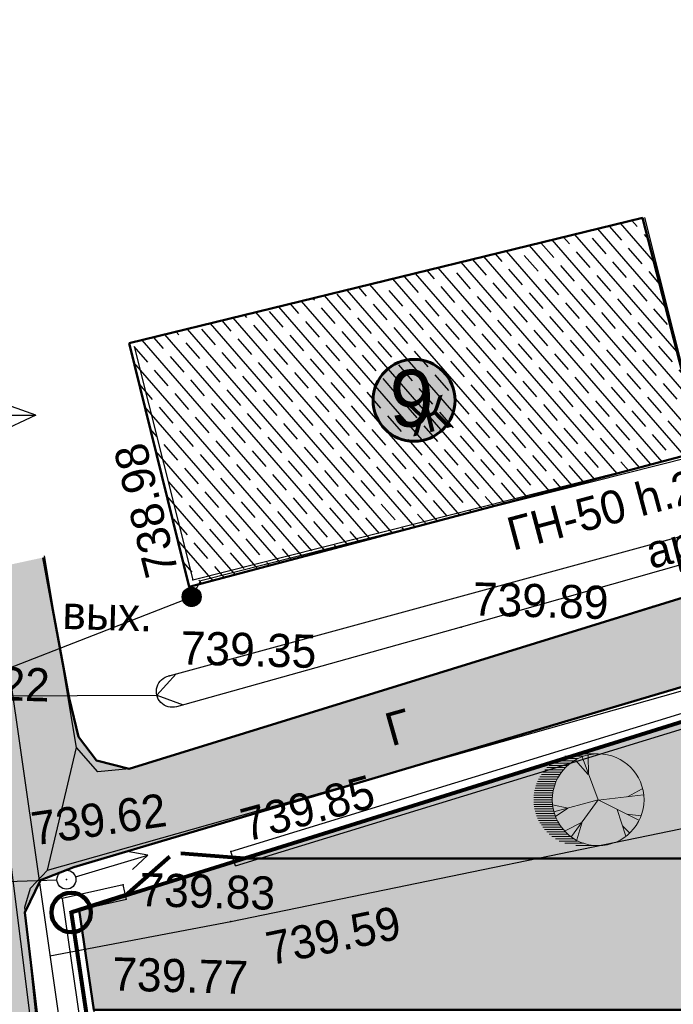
# Model space of a CAD drawing. Header units: millimetres. Extents: x -257011 to 237647566, y 2784933 to 6706507.
# Tile 116 of 256: x 9223315 to 9240559, y 5166128 to 5192104. Entities that reach past the tile are written whole.
import ezdxf

# ---------------------------------------------------------------- set-up
doc = ezdxf.new("R2010")
doc.units = ezdxf.units.MM
doc.header["$LTSCALE"] = 1000
doc.header["$PDMODE"] = 32
doc.header["$PDSIZE"] = 0.3
for name, pattern in [('Д_ТРОТ_ТРУБА', [3, 1.5, -1.5]), ('ДОРОГИ_СТРОЯЩ', [9, 8, -1]), ('Контура низ откосов  Штриховая 0.1-0.5 - - - - - - -', [0.6, 0.1, -0.5])]:
    doc.linetypes.add(name, pattern=pattern)
for name, color, linetype in [('(002) Рамка', 7, 'Continuous'), ('(004) Точки рельефа', 7, 'Continuous'), ('(007) Здания', 7, 'Continuous'), ('(013) Газопровод', 30, 'ИК_Газопровод -------г--------'), ('(014) Водопровод', 5, 'ИК_Водопровод -------в--------'), ('(022) Возд. Линии', 7, 'Continuous'), ('(025) Дорога', 7, 'Continuous'), ('(027) Гидрография', 7, 'Continuous'), ('(028) Гидротехн.', 7, 'Continuous'), ('(040) Ограда', 7, 'Continuous'), ('TREE', 74, 'Continuous'), ('Слой1', 1, 'Continuous')]:
    doc.layers.add(name, color=color, linetype=linetype)
doc.layers.add('.', color=7, linetype='Continuous', lineweight=15)
doc.layers.add('Ф А С А Д', color=250, linetype='Continuous', lineweight=15)
doc.styles.add('ATTR', font='romans.shx', dxfattribs={"width": 0.8, "height": 0.470416})
doc.styles.add('BM-431', font='txt')
doc.styles.add('D-431', font='txt', dxfattribs={"width": 2})
doc.styles.add('P-131', font='txt')
doc.styles.add('Roman', font='romans')
doc.styles.get("Standard").update_dxf_attribs({"font": 'ARIALN.TTF'})
doc.linetypes.add('FENCELINE2', pattern='A,6.35,-2.54,[132,ltypeshp.shx,S=2.54,R=0,X=-2.54,Y=0],-2.54,25.4', length=36.83)
doc.linetypes.add('KANALIS_K', pattern='A,1,["<",Standard,S=1.8,R=0,X=-0.9,Y=-0.9],3,-1,["К",Standard,S=1.8,R=0,X=-0.9,Y=-0.9],-1,10', length=16)
doc.linetypes.add('ИК_Водопровод -------в--------', pattern='A,9,-0.6,["В",Standard,S=1.2,R=0,X=0,Y=-0.6],-1.2', length=10.8)
doc.linetypes.add('ИК_Воздушка ------- --------', pattern='A,9,-0.6,["Z",Standard,S=1.2,R=70,X=0.6,Y=-0.65],-1', length=10.6)
doc.linetypes.add('ИК_Газопровод -------г--------', pattern='A,9,-0.6,["Г",Standard,S=1.2,R=0,X=0,Y=-0.6],-1.2', length=10.8)
doc.linetypes.add('ОГРАДА_БЕТ', pattern='A,4,["|",Standard,S=0.8,R=0,X=0,Y=-0.8],4', length=8)

# ---------------------------------------------------------------- blocks, each defined once
blk = doc.blocks.new('вкпвера')
at = {"lineweight": 30}
blk.add_lwpolyline([(10210745.62, 5709767), (10210596.28, 5709681.13), (10210696.73, 5709629.75), (10210745.62, 5709629.75), (10211004.09, 5709452.62), (10211073.67, 5709695.1), (10210745.62, 5709767)], dxfattribs=at)
at = {"layer": 'Слой1'}
for p, q in [((10210745.62, 5709979.83), (10210709.94, 5709903.66)), ((10210745.62, 5709681.13), (10210745.62, 5709979.83)), ((10210745.62, 5709979.83), (10210773.55, 5709900.48)), ((10210745.62, 5709681.13), (10210545.29, 5709891.66)), ((10210745.62, 5709681.13), (10210945.96, 5709891.66)), ((10210446.93, 5709681.13), (10210526.27, 5709709.06)), ((10211113.34, 5709681.13), (10211034, 5709709.06)), ((10210745.62, 5709681.13), (10210446.93, 5709681.13)), ((10210446.93, 5709681.13), (10210523.1, 5709645.45)), ((10210745.62, 5709681.13), (10210545.29, 5709470.6)), ((10210745.62, 5709681.13), (10211113.34, 5709681.13)), ((10210745.62, 5709681.13), (10210745.62, 5709382.44)), ((10210745.62, 5709681.13), (10211070.21, 5709394.16)), ((10211113.34, 5709681.13), (10211037.17, 5709645.45)), ((10210745.62, 5709382.44), (10210773.55, 5709461.78)), ((10210745.62, 5709382.44), (10210709.94, 5709458.61))]:
    blk.add_line(p, q, dxfattribs=at)
at = {"lineweight": 9, "insert": (10210773.66, 5710084.25), "char_height": 100, "width": 99.4998, "attachment_point": 1}
blk.add_mtext('{\\fArial|b0|i0|c204|p34;С}', dxfattribs=at)
blk = doc.blocks.new('*X145')
at = {"color": 0}
for p, q in [((9.54, 5.2), (10.45, 5.2)), ((9.55, 5.22), (10.44, 5.22)), ((9.55, 5.21), (10.45, 5.21)), ((9.56, 5.24), (10.43, 5.24)), ((9.56, 5.23), (10.44, 5.23)), ((9.57, 5.26), (10.42, 5.26)), ((9.57, 5.25), (10.43, 5.25)), ((9.58, 5.27), (10.41, 5.27)), ((9.59, 5.29), (10.4, 5.29)), ((9.59, 5.28), (10.41, 5.28)), ((9.6, 5.3), (10.39, 5.3)), ((9.61, 5.31), (10.38, 5.31)), ((9.62, 5.32), (10.37, 5.32)), ((9.63, 5.33), (10.37, 5.33)), ((9.64, 5.34), (10.36, 5.34)), ((9.65, 5.35), (10.35, 5.35)), ((9.66, 5.36), (10.34, 5.36)), ((9.67, 5.37), (10.32, 5.37)), ((9.68, 5.38), (10.31, 5.38)), ((9.69, 5.39), (10.3, 5.39)), ((9.71, 5.4), (10.29, 5.4)), ((9.72, 5.41), (10.27, 5.41)), ((9.74, 5.42), (10.26, 5.42)), ((9.75, 5.43), (10.24, 5.43)), ((9.77, 5.44), (10.22, 5.44)), ((9.79, 5.45), (10.2, 5.45)), ((9.82, 5.46), (10.18, 5.46)), ((9.85, 5.47), (10.15, 5.47)), ((9.88, 5.48), (10.11, 5.48)), ((9.94, 5.49), (10.05, 5.49)), ((9.5, 5.08), (10.49, 5.08)), ((9.5, 5.07), (10.49, 5.07)), ((9.5, 5.06), (10.49, 5.06)), ((9.5, 5.05), (10.49, 5.05)), ((9.5, 5.04), (10.49, 5.04)), ((9.5, 5.03), (10.49, 5.03)), ((9.5, 5.02), (10.5, 5.02)), ((9.5, 5.01), (10.5, 5.01)), ((9.5, 5), (10.5, 5)), ((9.5, 4.99), (10.5, 4.99)), ((9.5, 4.98), (10.5, 4.98)), ((9.5, 4.97), (10.5, 4.97)), ((9.5, 4.96), (10.49, 4.96)), ((9.5, 4.95), (10.49, 4.95)), ((9.5, 4.94), (10.49, 4.94)), ((9.5, 4.93), (10.49, 4.93)), ((9.5, 4.92), (10.49, 4.92)), ((9.5, 4.91), (10.49, 4.91)), ((9.5, 4.9), (10.49, 4.9)), ((9.51, 5.12), (10.48, 5.12)), ((9.51, 5.11), (10.48, 5.11)), ((9.51, 5.1), (10.48, 5.1)), ((9.51, 5.09), (10.49, 5.09)), ((9.51, 4.89), (10.49, 4.89)), ((9.51, 4.88), (10.48, 4.88)), ((9.51, 4.87), (10.48, 4.87)), ((9.51, 4.86), (10.48, 4.86)), ((9.52, 5.16), (10.47, 5.16)), ((9.52, 5.15), (10.47, 5.15)), ((9.52, 5.14), (10.47, 5.14)), ((9.52, 5.13), (10.48, 5.13)), ((9.52, 4.85), (10.48, 4.85)), ((9.52, 4.84), (10.47, 4.84)), ((9.52, 4.83), (10.47, 4.83)), ((9.53, 5.18), (10.46, 5.18)), ((9.53, 5.17), (10.46, 5.17)), ((9.53, 4.82), (10.47, 4.82)), ((9.53, 4.81), (10.46, 4.81)), ((9.53, 4.8), (10.46, 4.8)), ((9.54, 5.19), (10.46, 5.19)), ((9.54, 4.79), (10.45, 4.79)), ((9.54, 4.78), (10.45, 4.78)), ((9.55, 4.77), (10.44, 4.77)), ((9.55, 4.76), (10.44, 4.76)), ((9.56, 4.75), (10.43, 4.75)), ((9.56, 4.74), (10.43, 4.74)), ((9.57, 4.73), (10.42, 4.73)), ((9.58, 4.72), (10.41, 4.72)), ((9.58, 4.71), (10.41, 4.71)), ((9.59, 4.7), (10.4, 4.7)), ((9.6, 4.69), (10.39, 4.69)), ((9.61, 4.68), (10.39, 4.68)), ((9.61, 4.67), (10.38, 4.67)), ((9.62, 4.66), (10.37, 4.66)), ((9.63, 4.65), (10.36, 4.65)), ((9.64, 4.64), (10.35, 4.64)), ((9.65, 4.63), (10.34, 4.63)), ((9.66, 4.62), (10.33, 4.62)), ((9.67, 4.61), (10.32, 4.61)), ((9.69, 4.6), (10.31, 4.6)), ((9.7, 4.59), (10.29, 4.59)), ((9.71, 4.58), (10.28, 4.58)), ((9.73, 4.57), (10.26, 4.57)), ((9.75, 4.56), (10.25, 4.56)), ((9.76, 4.55), (10.23, 4.55)), ((9.78, 4.54), (10.21, 4.54)), ((9.81, 4.53), (10.18, 4.53)), ((9.83, 4.52), (10.16, 4.52)), ((9.87, 4.51), (10.12, 4.51)), ((9.91, 4.5), (10.08, 4.5))]:
    blk.add_line(p, q, dxfattribs=at)
blk = doc.blocks.new('I01070')
at = {"color": 0}
blk.add_circle((0.05, 0.03), 0.5, dxfattribs=at)
blk.add_blockref('*X145', (-9.95, -4.96), dxfattribs=at)
blk = doc.blocks.new('S1')
at = {"layer": '(022) Возд. Линии'}
for p, q in [((-2, 0), (-1.5, 0.25)), ((-2, 0), (-1.5, -0.25)), ((0, 0), (-2, 0))]:
    blk.add_line(p, q, dxfattribs=at)
blk = doc.blocks.new('S2')
at = {"layer": '(022) Возд. Линии'}
for p, q in [((0, 0), (2, 0)), ((2, 0), (1.5, 0.25)), ((2, 0), (1.5, -0.25))]:
    blk.add_line(p, q, dxfattribs=at)
blk = doc.blocks.new('*U1754')
at = {"layer": '(022) Возд. Линии'}
for name, p, rotation in [('S2', (0.234, 0.078), 18.36583464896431), ('S1', (-0.251, -0.017), 3.772132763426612)]:
    blk.add_blockref(name, p, dxfattribs=dict(at, rotation=rotation))
blk = doc.blocks.new('STOLB')
at = {"layer": '(022) Возд. Линии'}
blk.add_circle((0, 0), 0.25, dxfattribs=at)
blk = doc.blocks.new('kjvklglhl')
at = {"layer": '(004) Точки рельефа'}
for p in [(262.309, 531.963), (274.449, 531.593), (269.42, 530.914), (261.752, 529.408), (263.515, 524.826), (259.197, 523.959), (260.697, 523.867), (259.102, 523.459), (263.562, 522.973)]:
    blk.add_point(p, dxfattribs=at)
at = {"layer": '(007) Здания'}
for points in [[(260.584, 538.067), (262.309, 531.963), (275.681, 535.741), (273.956, 541.846)], [(263.643, 524.447), (294.035, 534.706)], [(263.643, 524.447), (263.515, 524.826)], [(260.697, 523.867), (259.102, 523.459), (272.919, 444.041), (279.772, 407.727), (310.568, 407.829), (331.929, 406.641), (338.864, 406.255)], [(260.797, 523.48), (260.697, 523.867)]]:
    blk.add_lwpolyline(points, dxfattribs=at)
at = {"layer": '(013) Газопровод', "linetype": 'ИК_Воздушка ------- --------', "ltscale": 0.5, "flags": 128}
blk.add_lwpolyline([(262.29, 531.509), (262.515, 531.951), (298.425, 542.098)], dxfattribs=at)
at = {"layer": '(013) Газопровод', "ltscale": 0.5, "flags": 128}
for points in [[(278.367, 408.415), (257.036, 532.282)], [(254.747, 528.326), (262.29, 531.509)], [(258.816, 521.941), (263.562, 522.973), (292.909, 529.889)]]:
    blk.add_lwpolyline(points, dxfattribs=at)
at = {"layer": '(014) Водопровод', "ltscale": 0.5, "flags": 128}
blk.add_lwpolyline([(325.711, 440.112), (326.312, 440.162), (325.744, 440.975), (323.361, 447.342), (313.499, 509.603), (261.079, 502.552), (256.511, 532.162)], dxfattribs=at)
at = {"layer": '(025) Дорога', "linetype": 'Д_ТРОТ_ТРУБА', "flags": 128}
blk.add_lwpolyline([(276.271, 401.474), (276.032, 403.339), (271.153, 441.699), (264.611, 481.335), (258.554, 519.926), (258.12, 523.201), (258.253, 523.704), (258.69, 524.198), (277.345, 530.037), (292.802, 535.347), (297.832, 536.245), (297.413, 538.591), (292.678, 537.746), (274.449, 531.593), (260.769, 526.931), (259.947, 526.822), (259.362, 527.449), (258.374, 532.486)], dxfattribs=at)
at = {"layer": '(025) Дорога', "linetype": 'Контура низ откосов  Штриховая 0.1-0.5 - - - - - - -'}
blk.add_lwpolyline([(258.69, 524.198), (259.362, 527.449)], dxfattribs=at)
at = {"layer": '(027) Гидрография', "color": 3}
blk.add_lwpolyline([(298.235, 539.815), (298.194, 539.804), (285.081, 536.345), (281.154, 534.597), (269.42, 530.914), (261.971, 528.6, -1.037307), (261.752, 529.408), (280.854, 535.202), (285.037, 537.208), (298.041, 540.503)], format="xyb", dxfattribs=at)
at = {"layer": '(028) Гидротехн.', "linetype": 'Д_ТРОТ_ТРУБА', "flags": 128}
blk.add_lwpolyline([(253.633, 528.897), (254.025, 528.656), (253.61, 528.406), (254.023, 528.655), (261.443, 528.891), (261.94, 529.465), (261.443, 528.891), (262.147, 528.655)], dxfattribs=at)
at = {"layer": '(040) Ограда', "linetype": 'ОГРАДА_БЕТ', "ltscale": 0.5, "flags": 128}
for points in [[(263.515, 524.826), (293.983, 535.111)], [(260.797, 523.48), (259.559, 523.163), (273.312, 444.113), (280.104, 408.128), (310.579, 408.229), (324.695, 407.444)]]:
    blk.add_lwpolyline(points, dxfattribs=at)
at = {"layer": '(013) Газопровод', "color": 0, "linetype": 'Continuous', "xscale": 0.5, "yscale": 0.5, "zscale": 0.5}
blk.add_blockref('I01070', (262.265, 531.494), dxfattribs=at)
at = {"layer": '(022) Возд. Линии'}
for name in ['*U1754', 'STOLB']:
    blk.add_blockref(name, (259.197, 523.959), dxfattribs=at)
at = {"layer": '(004) Точки рельефа', "style": 'D-431'}
for s, rotation, p in [('738.98', 105.7786, (261.927, 532.154)), ('739.85', 16.8516, (263.917, 525.087)), ('739.62', 9.9559, (258.318, 524.836)), ('739.59', 13.2603, (264.634, 521.847))]:
    blk.add_text(s, height=0.875, rotation=rotation, dxfattribs=at).set_placement(p)
for s, p in [('739.89', (269.708, 531.229)), ('739.35', (262.04, 529.723)), ('739.22', (255.034, 528.641)), ('739.83', (261.133, 523.317)), ('739.77', (260.479, 521.072))]:
    blk.add_text(s, height=0.875, dxfattribs=at).set_placement(p)
at = {"layer": '(007) Здания', "color": 0, "style": 'P-131'}
blk.add_text('Ж', height=0.88, rotation=15.7786, dxfattribs=at).set_placement((267.997, 535.897))
at = {"layer": '(013) Газопровод', "color": 0, "linetype": 'Continuous', "style": 'BM-431'}
blk.add_text('ГН-50 h.2.5', height=0.875, rotation=16.5481, dxfattribs=at).set_placement((270.723, 532.961))
blk.add_text('вых.', height=0.875, dxfattribs=at).set_placement((258.896, 530.568))
at = {"layer": '(025) Дорога', "linetype": 'ДОРОГИ_СТРОЯЩ', "style": 'BM-431'}
blk.add_text('Г', height=0.875, rotation=17.3814, dxfattribs=at).set_placement((267.663, 527.71))
at = {"layer": '(027) Гидрография', "color": 0, "style": 'D-431'}
blk.add_text('арик 0.5', height=0.875, rotation=15.7148, dxfattribs=at).set_placement((274.377, 532.583))
blk = doc.blocks.new('17')
at = {"layer": 'TREE', "color": 68, "lineweight": 20, "true_color": 0x306100}
for p, q in [((16375547, 10777897), (16376284, 10777897)), ((16375547, 10776055), (16376189, 10777778)), ((16375932, 10777072), (16375955, 10777838)), ((16375943, 10777072), (16376470, 10777658)), ((16376140, 10777805), (16376884, 10777805)), ((16376347, 10777713), (16377104, 10777713)), ((16376516, 10777620), (16377265, 10777620)), ((16376661, 10777528), (16377389, 10777528)), ((16376767, 10777436), (16377515, 10777436)), ((16376865, 10777344), (16377610, 10777344)), ((16376947, 10777252), (16377692, 10777252)), ((16377022, 10777160), (16377766, 10777160)), ((16377829, 10777068), (16377084, 10777068)), ((16377151, 10776976), (16377888, 10776976)), ((16377190, 10776884), (16377939, 10776884)), ((16377982, 10776792), (16377237, 10776792)), ((16374374, 10776171), (16373777, 10776487)), ((16378017, 10776699), (16377272, 10776699)), ((16377304, 10776607), (16378052, 10776607)), ((16378077, 10776515), (16377335, 10776515)), ((16377355, 10776423), (16378098, 10776423)), ((16375545, 10776036), (16373730, 10776246)), ((16375545, 10776051), (16373917, 10775240)), ((16375545, 10776051), (16377325, 10775571)), ((16375545, 10776051), (16376623, 10774580)), ((16378111, 10776331), (16377369, 10776331)), ((16377381, 10776239), (16378126, 10776239)), ((16378126, 10776147), (16377386, 10776147)), ((16378126, 10775963), (16377390, 10775963)), ((16377394, 10776055), (16378126, 10776055)), ((16374784, 10775661), (16374433, 10774595)), ((16376751, 10775721), (16377384, 10775856)), ((16376763, 10775721), (16377255, 10775376)), ((16378080, 10775594), (16377327, 10775594)), ((16377351, 10775686), (16378099, 10775686)), ((16378115, 10775778), (16377370, 10775778)), ((16377378, 10775870), (16378127, 10775870)), ((16374386, 10775481), (16373835, 10775406)), ((16377939, 10775226), (16377198, 10775226)), ((16377237, 10775318), (16377982, 10775318)), ((16378017, 10775410), (16377276, 10775410)), ((16377308, 10775502), (16378050, 10775502)), ((16374561, 10775000), (16374292, 10774730)), ((16376201, 10775120), (16376400, 10774445)), ((16376213, 10775135), (16376868, 10774805)), ((16376861, 10774765), (16377610, 10774765)), ((16377696, 10774857), (16376947, 10774857)), ((16377022, 10774949), (16377766, 10774949)), ((16377829, 10775042), (16377088, 10775042)), ((16377147, 10775134), (16377884, 10775134)), ((16376376, 10774397), (16377108, 10774397)), ((16377265, 10774489), (16376512, 10774489)), ((16376652, 10774581), (16377414, 10774581)), ((16377515, 10774673), (16376763, 10774673)), ((16375547, 10774213), (16376438, 10774213)), ((16376888, 10774305), (16376124, 10774305))]:
    blk.add_line(p, q, dxfattribs=at)
blk.add_circle((16375547, 10776055), 1842, dxfattribs=at)
at = {"layer": 'TREE', "color": 68, "lineweight": 20, "true_color": 0x306100, "style": 'ATTR', "width": 0.8, "flags": 9}
blk.add_attdef('ESTCODE', (16375545, 10776051), '', height=21.5, dxfattribs=at)
blk = doc.blocks.new('rfregd')
at = {"layer": '.', "lineweight": 50, "ltscale": 1000, "transparency": 33554687}
h = blk.add_hatch(color=256, dxfattribs=at)
h.dxf.hatch_style = 1
h.set_gradient(color1=(132, 132, 132), color2=(132, 132, 132), tint=1)
h.paths.add_polyline_path([(9222293.7, 5156792.1), (9222707.7, 5157643.2), (9223585.4, 5157987.8), (9257759.6, 5168117.1), (9261946.2, 5168680.3), (9261302.1, 5171094.2), (9257249.1, 5170497.6), (9245090.1, 5166770.1), (9225049.4, 5160583.7), (9224189.2, 5160801.9), (9223716.4, 5161426.9), (9223462, 5162443.8), (9222776.5, 5166154), (9218524.3, 5165235.5), (9218934.9, 5162003.5), (9219294.2, 5152923), (9233519.1, 5033937.8), (9237305.1, 5034390.4), (9234748.1, 5059234.1), (9233088, 5074914.7), (9230196, 5096390.9), (9227639.7, 5114804.3), (9224772.4, 5136114.2)])
at = {"linetype": 'KANALIS_K', "ltscale": 1000}
h = blk.add_hatch(dxfattribs=at)
h.set_pattern_fill('JIS_STN_1E', color=252, scale=550, angle=266, style=0)
h.set_pattern_definition([(311, (-992257.5, -556265.4), (415.09027, 360.832466), []), (311, (-992284.55, -556652.2), (415.09027, 360.832466), [550, -275])])
h.paths.add_polyline_path([(9253715.3, 5176640.6), (9254695.7, 5172566.7), (9262745.4, 5174575.6), (9261763.5, 5178510.4)])
h.paths.add_polyline_path([(9225048.8, 5171806), (9226636.1, 5165378.3), (9240174, 5168965.7), (9238588.1, 5175113.8)])
at = {"lineweight": 50}
h = blk.add_hatch(color=1, dxfattribs=at)
h.set_gradient(color1=(255, 255, 255), one_color=1, tint=1)
h.paths.add_polyline_path([(9231484.5, 5170301.4, 1), (9233645.9, 5170301.4, 1)])
at = {"ltscale": 1000}
h = blk.add_hatch(dxfattribs=at)
h.set_pattern_fill('AR-SAND', color=252, scale=15, angle=266, style=0)
h.set_pattern_definition([(303.5, (-992257.5, -306198.1), (734.005765, -27.267607), [0, -579.12, 0, -647.7, 0, -619.125]), (273.5, (-992257.5, -306198.1), (1025.58269, -747.64719), [0, -312.42, 0, -521.97, 0, -200.025]), (233.5, (-992224.8, -305730.6), (-80.614732, -1183.74871), [0, -190.5, 0, -685.8, 0, -895.35]), (223.5, (-992224.8, -305730.6), (253.68491, -1165.87085), [0, -95.25, 0, -449.58, 0, -514.35])])
edge = h.paths.add_edge_path()
edge.add_line((9298745, 5166594.4), (9259045, 5166594.4))
edge.add_line((9259045, 5166594.4), (9259045, 5159954.8))
edge.add_arc((9257090.4, 5160185.5), 1968.2, 268.69479, 353.26673, ccw=False)
edge.add_line((9257045.5, 5158217.8), (9228094.9, 5158217.8))
edge.add_line((9228094.9, 5158217.8), (9223733.9, 5156850.9))
edge.add_line((9223733.9, 5156850.9), (9224116.1, 5154217.8))
edge.add_line((9224116.1, 5154217.8), (9259001.9, 5154217.8))
edge.add_arc((9258854.2, 5152182.1), 2041, 0.8726, 85.85112, ccw=False)
edge.add_line((9260895, 5152213.2), (9260895, 5146199.6))
edge.add_line((9260895, 5146199.6), (9247258.3, 5146199.6))
edge.add_line((9247258.3, 5146199.6), (9246986, 5148664.9))
edge.add_line((9246986, 5148664.9), (9244138.2, 5148350.3))
edge.add_line((9244138.2, 5148350.3), (9244938.2, 5141701))
edge.add_line((9244938.2, 5141701), (9247721.3, 5142008.4))
edge.add_line((9247721.3, 5142008.4), (9247412.9, 5144799.6))
edge.add_line((9247412.9, 5144799.6), (9264745, 5144799.6))
edge.add_line((9264745, 5144799.6), (9264745, 5147844.4))
edge.add_line((9264745, 5147844.4), (9264195, 5147844.4))
edge.add_line((9264195, 5147844.4), (9264045, 5147844.4))
edge.add_line((9264045, 5147844.4), (9264045, 5147994.4))
edge.add_line((9264045, 5147994.4), (9264045, 5152044.4))
edge.add_line((9264045, 5152044.4), (9264095, 5152044.4))
edge.add_line((9264095, 5152044.4), (9264508.4, 5150804.1))
edge.add_line((9264508.4, 5150804.1), (9264745, 5150758.3))
edge.add_line((9264745, 5150758.3), (9264745, 5152244.4))
edge.add_line((9264745, 5152244.4), (9264145, 5152244.4))
edge.add_line((9264145, 5152244.4), (9264145, 5153203.5))
edge.add_arc((9264095.9, 5153194.4), 50, -180, 10.54225, ccw=False)
edge.add_arc((9264095.9, 5153194.4), 50, 10.54225, 180, ccw=False)
edge.add_line((9264145, 5153203.5), (9264145, 5154044.4))
edge.add_line((9264145, 5154044.4), (9264745, 5154044.4))
edge.add_line((9264745, 5154044.4), (9264745, 5162644.4))
edge.add_line((9264745, 5162644.4), (9262745, 5162644.4))
edge.add_line((9262745, 5162644.4), (9262745, 5146199.6))
edge.add_line((9262745, 5146199.6), (9262395, 5146199.6))
edge.add_line((9262395, 5146199.6), (9262395, 5162994.4))
edge.add_line((9262395, 5162994.4), (9295445, 5162994.4))
edge.add_line((9295445, 5162994.4), (9295445, 5161378.8))
edge.add_line((9295445, 5161378.8), (9295445, 5138794.4))
edge.add_line((9295445, 5138794.4), (9262802.6, 5138794.4))
edge.add_line((9262802.6, 5138794.4), (9262802.6, 5135194.4))
edge.add_line((9262802.6, 5135194.4), (9298745, 5135194.4))
edge.add_line((9298745, 5135194.4), (9298745, 5166594.4))
edge = h.paths.add_edge_path(flags=17)
edge.add_line((9285045, 5143194.4), (9295095, 5143194.4))
edge.add_line((9295095, 5143194.4), (9295095, 5143694.4))
edge.add_line((9295095, 5143694.4), (9295045, 5143694.4))
edge.add_line((9295045, 5143694.4), (9283845, 5143694.4))
edge.add_line((9283845, 5143694.4), (9283845, 5141694.4))
edge.add_line((9283845, 5141694.4), (9282930, 5141694.4))
edge.add_arc((9282930, 5141644.4), 50, 0, 90.028, ccw=False)
edge.add_arc((9282930, 5141644.4), 50, -180, 0, ccw=False)
edge.add_arc((9282930, 5141644.4), 50, 90.028, 180, ccw=False)
edge.add_line((9282930, 5141694.4), (9280260, 5141694.4))
edge.add_arc((9280260, 5141644.4), 50, 0, 90, ccw=False)
edge.add_arc((9280260, 5141644.4), 50, -180, 0, ccw=False)
edge.add_arc((9280260, 5141644.4), 50, 90, 180, ccw=False)
edge.add_line((9280260, 5141694.4), (9279345, 5141694.4))
edge.add_line((9279345, 5141694.4), (9279345, 5143694.4))
edge.add_line((9279345, 5143694.4), (9264745, 5143694.4))
edge.add_line((9264745, 5143694.4), (9264745, 5144799.6))
edge.add_line((9264745, 5144799.6), (9262745, 5144799.6))
edge.add_line((9262745, 5144799.6), (9262745, 5143194.4))
edge.add_line((9262745, 5143194.4), (9278345, 5143194.4))
edge.add_line((9278345, 5143194.4), (9278345, 5139144.4))
edge.add_line((9278345, 5139144.4), (9285045, 5139144.4))
edge.add_line((9285045, 5139144.4), (9285045, 5143194.4))
at = {"layer": 'Ф А С А Д', "linetype": 'KANALIS_K', "ltscale": 1000}
h = blk.add_hatch(dxfattribs=at)
h.set_pattern_fill('CROSS', color=92, scale=40, angle=95)
h.set_pattern_definition([(95, (-992257.5, -556265.4), (-275.171012, 230.8958947), [127, -381]), (185, (-992199.77, -556196.6), (-230.8958947, -275.171012), [127, -381])])
h.paths.add_polyline_path([(9298745, 5156393.3), (9327763.9, 5156913.2), (9327763.9, 5148430.3), (9298745, 5148430.3)], flags=17)
h.paths.add_polyline_path([(9298745, 5132295.9), (9342603.2, 5132295.9), (9342603.2, 5121390), (9298745, 5121390)], flags=17)
h.paths.add_polyline_path([(9298745, 5134143.9), (9302482.1, 5134143.9), (9302482.1, 5137555.3), (9300614, 5137555.3), (9300614, 5141082.2), (9302482.1, 5141082.2), (9302482.1, 5146582.3), (9298745, 5146582.3)], flags=17)
h.paths.add_polyline_path([(9298745, 5107508), (9302482.1, 5107508), (9302482.1, 5112310.9), (9301501.8, 5112310.9), (9301501.8, 5115837.9), (9302482.1, 5115837.9), (9302482.1, 5119557.5), (9298745, 5119557.5)], flags=17)
edge = h.paths.add_edge_path()
edge.add_line((9300965.6, 5093610.5), (9336928.5, 5094386.8))
edge.add_line((9336928.5, 5094386.8), (9336928.5, 5105783.9))
edge.add_line((9336928.5, 5105783.9), (9298745, 5105783.9))
edge.add_line((9298745, 5105783.9), (9298745, 5095642.2))
edge.add_arc((9300842.8, 5095705.7), 2098.7, 181.73253, 273.35532)
h.paths.add_polyline_path([(9353079, 5095582.8), (9355697.3, 5095582.8), (9355697.3, 5132933), (9353079, 5132933)])
edge = h.paths.add_edge_path()
edge.add_line((9257090.4, 5158217.3), (9228094.9, 5158217.8))
edge.add_line((9228094.9, 5158217.8), (9258472, 5167702.7))
edge.add_line((9258472, 5167702.7), (9265169.7, 5168095.6))
edge.add_line((9265169.7, 5168095.6), (9347042, 5166488.3))
edge.add_line((9347042, 5166488.3), (9362653.4, 5165705.3))
edge.add_line((9362653.4, 5165705.3), (9374996.8, 5164845.5))
edge.add_line((9374996.8, 5164845.5), (9374101.9, 5098008.1))
edge.add_line((9374101.9, 5098008.1), (9372517.7, 5096754.6))
edge.add_line((9372517.7, 5096754.6), (9362541.6, 5096504.7))
edge.add_line((9362541.6, 5096504.7), (9362541.6, 5129768.8))
edge.add_line((9362541.6, 5129768.8), (9365428.3, 5129768.8))
edge.add_line((9365428.3, 5129768.8), (9365428.3, 5149977.2))
edge.add_line((9365428.3, 5149977.2), (9362653.4, 5149977.2))
edge.add_line((9362653.4, 5149977.2), (9362653.4, 5162525.8))
edge.add_line((9362653.4, 5162525.8), (9298745, 5163180.1))
edge.add_line((9298745, 5163180.1), (9298745, 5166594.4))
edge.add_line((9298745, 5166594.4), (9259045, 5166594.4))
edge.add_line((9259045, 5166594.4), (9259045, 5159954.8))
edge.add_arc((9257090.4, 5160185.5), 1968.2, 270, 353.26673, ccw=False)
h.paths.add_polyline_path([(9352694.5, 5146700.8), (9355747.7, 5146700.8), (9355747.7, 5159068.8), (9352694.5, 5159068.8)], flags=17)
at = {"layer": '(002) Рамка', "color": 0, "lineweight": 60, "ltscale": 1000}
blk.add_circle((9232565.2, 5170301.4), 1080.7, dxfattribs=at)
at = {"layer": '(022) Возд. Линии', "color": 6, "linetype": 'Continuous', "lineweight": 140}
blk.add_circle((9223519.4, 5156789.2), 521.3, dxfattribs=at)
at = {"color": 5, "linetype": 'FENCELINE2', "lineweight": 80, "ltscale": 0.1}
for p, q in [((9224955.9, 5157237.7), (9226119.8, 5158263.8)), ((9228094.9, 5158217.8), (9226410.9, 5158344.9))]:
    blk.add_line(p, q, dxfattribs=at)
at = {"lineweight": 50, "ltscale": 1000}
for points in [[(9225048.8, 5171806), (9226636.1, 5165378.3), (9240174, 5168965.7), (9238588.1, 5175113.8), (9225048.8, 5171806)], [(9261302.1, 5171094.2), (9257249.1, 5170497.6), (9243079.3, 5166153.6), (9225049.4, 5160583.7), (9224189.2, 5160801.9), (9223716.4, 5161426.9), (9223462, 5162443.8), (9222776.5, 5166154)], [(9237305.1, 5034390.4), (9234748.1, 5059234.1), (9233088, 5074914.7), (9230196, 5096390.9), (9227639.7, 5114804.3), (9224772.4, 5136114.2), (9222293.7, 5156792.1), (9222707.7, 5157643.2), (9223585.4, 5157987.8), (9257759.6, 5168117.1), (9261946.2, 5168680.3)]]:
    blk.add_lwpolyline(points, dxfattribs=at)
at = {"color": 1, "ltscale": 0.1, "const_width": 100}
blk.add_lwpolyline([(9375380.4, 5164927.1), (9347042, 5166488.3), (9297856.6, 5167528.4), (9293376.9, 5167623.2), (9265169.7, 5168095.6), (9258472, 5167702.7), (9223519.4, 5156789.2), (9240849.4, 5040712.4), (9271997.2, 5039966.6), (9299564.4, 5037726.2), (9300507, 5061146.3), (9325433.5, 5060913.8), (9333102, 5059317.1), (9333900.8, 5068897.4), (9342104.1, 5068353.7), (9342134.2, 5068808.5), (9350030.3, 5068202.1), (9349976.8, 5067504.8), (9371748.1, 5065948.5), (9374125.4, 5092148.3), (9374382.4, 5097465.3), (9374299.1, 5112730.4), (9375380.4, 5164927.1)], dxfattribs=at)
at = {"color": 5, "linetype": 'FENCELINE2', "lineweight": 80, "ltscale": 0.1}
for points in [[(9293201.8, 5167626.1), (9265169.7, 5168095.6), (9258472, 5167702.7), (9228094.9, 5158217.8)], [(9224954.5, 5157244.1), (9223519.4, 5156789.2), (9240849.4, 5040712.4), (9271997.2, 5039966.6), (9299564.4, 5037726.2), (9300507, 5061146.3), (9305668.5, 5061098.2)]]:
    blk.add_lwpolyline(points, dxfattribs=at)
at = {"lineweight": 50, "ltscale": 1000}
blk.add_lwpolyline([(9262802.6, 5139194.4), (9262802.6, 5135194.4), (9298745, 5135194.4), (9298745, 5166594.4), (9259045, 5166594.4), (9259045, 5159954.8, -0.3867301), (9257045.5, 5158217.8), (9228094.9, 5158217.8), (9223733.9, 5156850.9), (9224116.1, 5154217.8), (9259001.9, 5154217.8, -0.3887709), (9260895, 5152213.2), (9260895, 5146199.6)], format="xyb", dxfattribs=at)
at = {"lineweight": 5, "xscale": 999.9999999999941, "yscale": 999.9999999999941, "zscale": 999.9999999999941, "rotation": 358.3893224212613}
blk.add_blockref('kjvklglhl', (8949572.3, 4641190.3), dxfattribs=at)
at = {"color": 150, "lineweight": 100, "xscale": -0.6569891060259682, "yscale": 0.6569891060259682, "zscale": 0.6569891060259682}
blk.add_blockref('17', (19995978.3, -1919986), dxfattribs=at)
at = {"color": 250, "insert": (9233085.1, 5170344.7, 0), "char_height": 1500, "width": 156685.73, "attachment_point": 6, "style": 'Roman'}
blk.add_mtext('\\pt64500;{\\fArial|b0|i0|c0|p34;9}', dxfattribs=at)

msp = doc.modelspace()

# ---------------------------------------------------------------- block references
at = {"lineweight": 50, "xscale": 32.04162763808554, "yscale": 32.04162763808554, "zscale": 32.04162763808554}
msp.add_blockref('вкпвера', (-317956950.838, -177765802.592), dxfattribs=at)
at = {"lineweight": 50}
msp.add_blockref('rfregd', (1154.361, 11760.578), dxfattribs=at)

doc.saveas('drawing.dxf')
